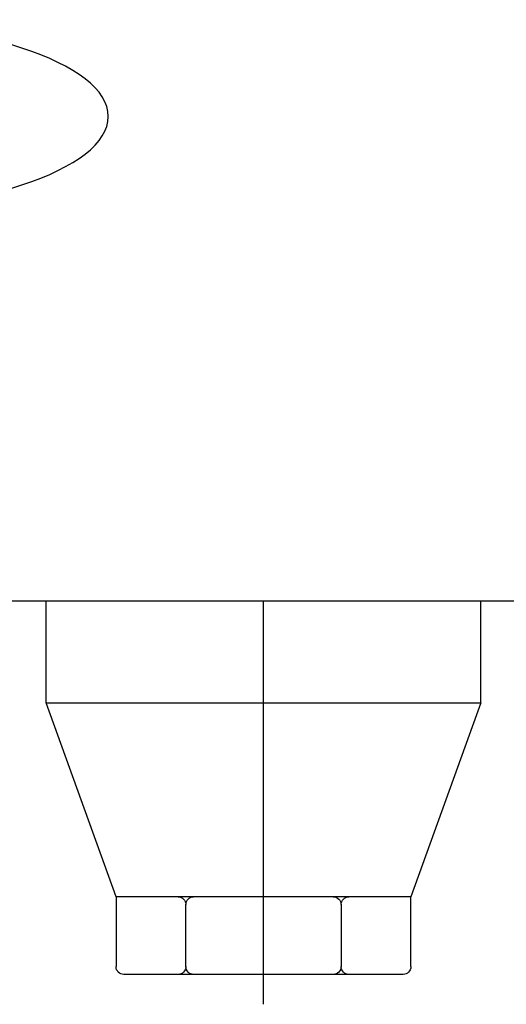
# Model space of a CAD drawing. Header units: centimetres. Extents: x 22052 to 56535, y 76485 to 78519.
# Tile 107 of 235: x 38334 to 38344, y 77299 to 77319. Entities that reach past the tile are written whole.
import ezdxf

# ---------------------------------------------------------------- set-up
doc = ezdxf.new("R2010")
doc.units = ezdxf.units.CM
doc.layers.add('$_urządzenia', color=250, linetype='Continuous')

# ---------------------------------------------------------------- blocks, each defined once
blk = doc.blocks.new('A$C46FA06C3')
at = {"layer": '$_urządzenia', "linetype": 'Continuous'}
for p, q in [((1410.99, 573.72), (1852.99, 573.72)), ((1545.99, 560.62), (1545.99, 573.72)), ((1601.99, 560.62), (1601.99, 573.72)), ((1601.99, 560.62), (1545.99, 560.62)), ((1545.99, 560.62), (1554.99, 535.62)), ((1592.99, 535.62), (1601.99, 560.62)), ((1554.99, 526.62), (1554.99, 535.62)), ((1554.99, 535.62), (1584.99, 535.62)), ((1563.99, 534.62), (1563.99, 526.62)), ((1583.99, 526.62), (1583.99, 534.62)), ((1584.99, 535.62), (1592.99, 535.62)), ((1592.99, 535.62), (1592.99, 526.62)), ((1555.99, 525.62), (1564.99, 525.62)), ((1564.99, 525.62), (1584.99, 525.62)), ((1584.99, 525.62), (1591.99, 525.62))]:
    blk.add_line(p, q, dxfattribs=at)
at = {"layer": '$_urządzenia', "ltscale": 5}
blk.add_line((1573.99, 521.77), (1573.99, 573.72), dxfattribs=at)
at = {"layer": '$_urządzenia', "linetype": 'Continuous'}
for centre, start, end in [((1562.99, 534.62), 0, 90), ((1564.99, 534.62), 90, 180), ((1582.99, 534.62), 0, 90), ((1584.99, 534.62), 90, 180), ((1555.99, 526.62), 180, 270), ((1562.99, 526.62), 270, 0), ((1564.99, 526.62), 180, 270), ((1582.99, 526.62), 270, 0), ((1584.99, 526.62), 180, 270), ((1591.99, 526.62), 270, 0)]:
    blk.add_arc(centre, 1, start, end, dxfattribs=at)
at = {"layer": '$_urządzenia'}
blk.add_ellipse((1631.99, 636.22), major_axis=(-38, 0), ratio=0.328293, dxfattribs=at)

msp = doc.modelspace()

# ---------------------------------------------------------------- block references
at = {"xscale": -0.1538463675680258, "yscale": 0.1538463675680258, "zscale": 0.1538463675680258}
msp.add_blockref('A$C46FA06C3', (38580.871, 77219.116), dxfattribs=at)

doc.saveas('drawing.dxf')
